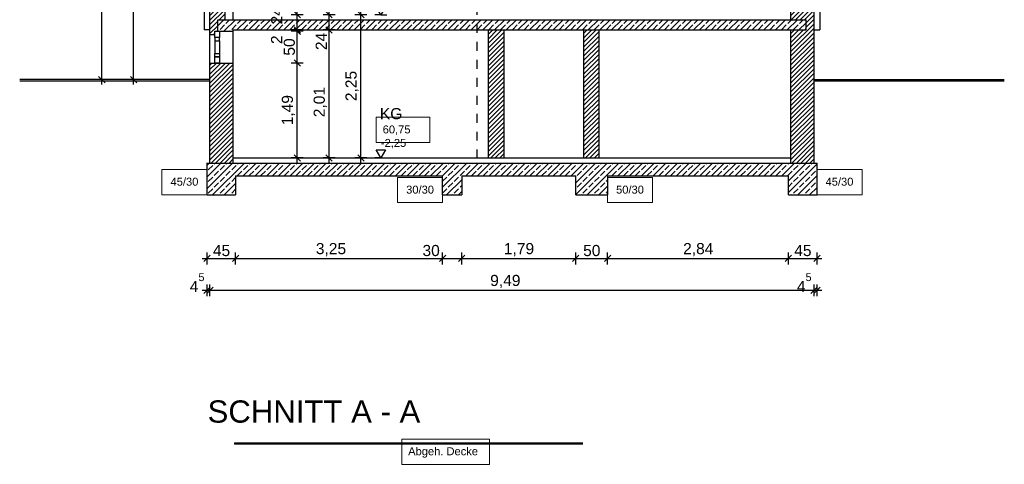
# Model space of a CAD drawing. Extents: x -24 to 471, y 36 to 85.
# Tile 48 of 87: x 349.62 to 365.08, y 35.5 to 42.49. Entities that reach past the tile are written whole.
import ezdxf

# ---------------------------------------------------------------- set-up
doc = ezdxf.new("R2010")
doc.units = 0
doc.header["$MEASUREMENT"] = 0
doc.linetypes.add('Strichlinie', pattern=[0.282222, 0.141111, -0.141111])
for name, color, linetype in [('A_1 Fundament', 7, 'Continuous'), ('A_DE_DECKE', 7, 'Continuous'), ('P_BM_AUSSEN', 7, 'Continuous'), ('P_ZE_TEXT', 7, 'Continuous'), ('R_NT_FENSTER', 7, 'Continuous'), ('R_NT_HIDDEN', 7, 'Continuous'), ('R_TR_BODEN', 7, 'Continuous'), ('R_TR_HIDDEN', 7, 'Continuous'), ('R_TR_INNENWAND', 7, 'Continuous'), ('Schraffuren', 7, 'Continuous')]:
    doc.layers.add(name, color=color, linetype=linetype)
doc.styles.add('ERSTELLTER_STIL_1', font='ARIAL.TTF')
doc.styles.add('ERSTELLTER_STIL_2', font='ARIAL.TTF')
doc.linetypes.add('Terrainlinie', pattern='A,0,[1,Bl.Nr. 2.0011.Shx,S=0.000793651,R=0,X=0,Y=-0.043301],-0.1,0', length=0.1)
doc.dimstyles.new('ERSTELLTER_STIL__3', dxfattribs={"dimtxt": 0.175, "dimasz": 0.095, "dimexe": 0.18, "dimexo": 0, "dimgap": 0.09, "dimtad": 1, "dimzin": 0, "dimdsep": 46, "dimtxsty": 'ERSTELLTER_STIL_2', "dimblk": 'ARROWHEAD_6', "dimblk1": 'ARROWHEAD_6', "dimblk2": 'ARROWHEAD_6', "dimcen": 0.09, "dimclrd": 7, "dimclre": 7, "dimclrt": 7, "dimadec": 0, "dimazin": 0, "dimtfac": 1, "dimtdec": 4, "dimtmove": 0, "dimatfit": 3, "dimfxl": 0, "dimtolj": 1, "dimtzin": 0, "dimarcsym": 0})
doc.dimstyles.new('ERSTELLTER_STIL__4', dxfattribs={"dimtxt": 0.175, "dimasz": 0.095, "dimexe": 0.18, "dimexo": 0, "dimgap": 0.09, "dimtad": 1, "dimtih": 1, "dimtoh": 1, "dimzin": 0, "dimdsep": 46, "dimtxsty": 'ERSTELLTER_STIL_2', "dimblk": 'ARROWHEAD_6', "dimblk1": 'ARROWHEAD_6', "dimblk2": 'ARROWHEAD_6', "dimcen": 0.09, "dimclrd": 7, "dimclre": 7, "dimclrt": 7, "dimadec": 0, "dimazin": 0, "dimtfac": 1, "dimtdec": 4, "dimtmove": 0, "dimatfit": 3, "dimfxl": 0, "dimtolj": 1, "dimtzin": 0, "dimarcsym": 0})
pattern_1 = [(45, (343.71282, 42.56851), (-0.0919239, 0.0919239), []), (45, (343.66686, 42.61447), (-0.0919239, 0.0919239), [0.0975, -0.0325])]
pattern_2 = [(45, (343.71282, 42.56851), (-0.03535534, 0.03535534), [])]

# ---------------------------------------------------------------- blocks, each defined once
blk = doc.blocks.new('Bemaßung_1_7', base_point=(355.294, 40.319))
at = {"layer": 'P_BM_AUSSEN', "linetype": 'Continuous'}
for p, q in [((355.294, 45.319), (355.201, 45.319)), ((355.294, 45.319), (355.222, 45.444)), ((355.222, 45.444), (355.367, 45.444)), ((355.367, 45.444), (355.294, 45.319)), ((355.294, 45.319), (355.388, 45.319)), ((355.294, 42.569), (355.222, 42.694)), ((355.222, 42.694), (355.367, 42.694)), ((355.367, 42.694), (355.294, 42.569)), ((355.294, 42.569), (355.201, 42.569)), ((355.294, 42.569), (355.388, 42.569)), ((355.294, 40.319), (355.222, 40.444)), ((355.222, 40.444), (355.367, 40.444)), ((355.367, 40.444), (355.294, 40.319)), ((355.294, 40.319), (355.201, 40.319)), ((355.294, 40.319), (355.388, 40.319))]:
    blk.add_line(p, q, dxfattribs=at)
at = {"layer": 'P_BM_AUSSEN', "char_height": 0.125, "attachment_point": 7, "style": 'ERSTELLTER_STIL_2'}
for s, insert in [('{+2,75}', (355.294, 45.469)), ('{±0,00}', (355.294, 42.719)), ('{-2,25}', (355.294, 40.469))]:
    blk.add_mtext(s, dxfattribs=dict(at, insert=insert))
blk = doc.blocks.new('*D295', base_point=(343.713, 42.569))
at = {"layer": 'P_BM_AUSSEN', "linetype": 'Continuous'}
for p, q in [((354.93, 42.619), (355.03, 42.519)), ((354.98, 40.319), (354.98, 42.569)), ((354.93, 40.369), (355.03, 40.269)), ((355.074, 40.319), (354.887, 40.319)), ((354.98, 40.244), (354.98, 40.319))]:
    blk.add_line(p, q, dxfattribs=at)
at = {"layer": 'P_BM_AUSSEN', "char_height": 0.175, "attachment_point": 7, "rotation": 90, "style": 'ERSTELLTER_STIL_2'}
for s, insert in [('{2,75}', (354.945, 43.711)), ('{2,25}', (354.945, 41.211))]:
    blk.add_mtext(s, dxfattribs=dict(at, insert=insert))
blk = doc.blocks.new('ARROWHEAD_6')
at = {"color": 0, "linetype": 'Continuous', "lineweight": 0}
for p, q in [((0, 0), (-1, 0)), ((-0.5, -0.5), (0.5, 0.5))]:
    blk.add_line(p, q, dxfattribs=at)
blk = doc.blocks.new('*D296', base_point=(343.713, 42.569))
at = {"layer": 'P_BM_AUSSEN', "linetype": 'Continuous'}
for p, q in [((355.074, 45.319), (354.887, 45.319)), ((355.03, 45.269), (354.93, 45.369)), ((354.98, 45.319), (354.98, 45.394)), ((354.98, 42.569), (354.98, 45.319)), ((355.074, 42.569), (354.887, 42.569)), ((354.93, 42.619), (355.03, 42.519)), ((354.98, 40.319), (354.98, 42.569))]:
    blk.add_line(p, q, dxfattribs=at)
at = {"layer": 'P_BM_AUSSEN', "char_height": 0.175, "attachment_point": 7, "rotation": 90, "style": 'ERSTELLTER_STIL_2'}
for s, insert in [('{2,75}', (354.945, 43.711)), ('{2,25}', (354.945, 41.211))]:
    blk.add_mtext(s, dxfattribs=dict(at, insert=insert))
blk = doc.blocks.new('*D297', base_point=(343.713, 42.569))
at = {"layer": 'P_BM_AUSSEN', "linetype": 'Continuous'}
for p, q in [((354.43, 42.379), (354.53, 42.279)), ((354.574, 42.329), (354.387, 42.329)), ((354.48, 40.319), (354.48, 42.329)), ((354.43, 40.369), (354.53, 40.269)), ((354.574, 40.319), (354.387, 40.319)), ((354.48, 40.244), (354.48, 40.319))]:
    blk.add_line(p, q, dxfattribs=at)
at = {"layer": 'P_BM_AUSSEN', "char_height": 0.175, "attachment_point": 7, "rotation": 90, "style": 'ERSTELLTER_STIL_2'}
for s, insert in [('{24}', (354.445, 47.513)), ('{2,51}', (354.445, 46.208)), ('{24}', (354.445, 44.763)), ('{2,51}', (354.445, 43.458)), ('{24}', (354.445, 42.013)), ('{2,01}', (354.445, 40.958))]:
    blk.add_mtext(s, dxfattribs=dict(at, insert=insert))
blk = doc.blocks.new('*D298', base_point=(343.713, 42.569))
at = {"layer": 'P_BM_AUSSEN', "linetype": 'Continuous'}
for p, q in [((354.43, 42.619), (354.53, 42.519)), ((354.48, 42.329), (354.48, 42.569)), ((354.43, 42.379), (354.53, 42.279))]:
    blk.add_line(p, q, dxfattribs=at)
at = {"layer": 'P_BM_AUSSEN', "char_height": 0.175, "attachment_point": 7, "rotation": 90, "style": 'ERSTELLTER_STIL_2'}
for s, insert in [('{24}', (354.445, 47.513)), ('{2,51}', (354.445, 46.208)), ('{24}', (354.445, 44.763)), ('{2,51}', (354.445, 43.458)), ('{24}', (354.445, 42.013)), ('{2,01}', (354.445, 40.958))]:
    blk.add_mtext(s, dxfattribs=dict(at, insert=insert))
blk = doc.blocks.new('*D299', base_point=(343.713, 42.569))
at = {"layer": 'P_BM_AUSSEN', "linetype": 'Continuous'}
for p, q in [((354.574, 45.079), (354.387, 45.079)), ((354.43, 45.129), (354.53, 45.029)), ((354.48, 42.569), (354.48, 45.079)), ((354.574, 42.569), (354.387, 42.569)), ((354.43, 42.619), (354.53, 42.519)), ((354.48, 42.329), (354.48, 42.569))]:
    blk.add_line(p, q, dxfattribs=at)
at = {"layer": 'P_BM_AUSSEN', "char_height": 0.175, "attachment_point": 7, "rotation": 90, "style": 'ERSTELLTER_STIL_2'}
for s, insert in [('{24}', (354.445, 47.513)), ('{2,51}', (354.445, 46.208)), ('{24}', (354.445, 44.763)), ('{2,51}', (354.445, 43.458)), ('{24}', (354.445, 42.013)), ('{2,01}', (354.445, 40.958))]:
    blk.add_mtext(s, dxfattribs=dict(at, insert=insert))
blk = doc.blocks.new('*D300', base_point=(343.713, 42.569))
at = {"layer": 'P_BM_AUSSEN', "linetype": 'Continuous'}
for p, q in [((354.574, 45.319), (354.387, 45.319)), ((354.43, 45.369), (354.53, 45.269)), ((354.48, 45.079), (354.48, 45.319)), ((354.574, 45.079), (354.387, 45.079)), ((354.43, 45.129), (354.53, 45.029))]:
    blk.add_line(p, q, dxfattribs=at)
at = {"layer": 'P_BM_AUSSEN', "char_height": 0.175, "attachment_point": 7, "rotation": 90, "style": 'ERSTELLTER_STIL_2'}
for s, insert in [('{24}', (354.445, 47.513)), ('{2,51}', (354.445, 46.208)), ('{24}', (354.445, 44.763)), ('{2,51}', (354.445, 43.458)), ('{24}', (354.445, 42.013)), ('{2,01}', (354.445, 40.958))]:
    blk.add_mtext(s, dxfattribs=dict(at, insert=insert))
blk = doc.blocks.new('*D301', base_point=(343.713, 42.569))
at = {"layer": 'P_BM_AUSSEN', "linetype": 'Continuous'}
for p, q in [((354.574, 47.829), (354.387, 47.829)), ((354.43, 47.879), (354.53, 47.779)), ((354.48, 45.319), (354.48, 47.829)), ((354.574, 45.319), (354.387, 45.319)), ((354.43, 45.369), (354.53, 45.269))]:
    blk.add_line(p, q, dxfattribs=at)
at = {"layer": 'P_BM_AUSSEN', "char_height": 0.175, "attachment_point": 7, "rotation": 90, "style": 'ERSTELLTER_STIL_2'}
for s, insert in [('{24}', (354.445, 47.513)), ('{2,51}', (354.445, 46.208)), ('{24}', (354.445, 44.763)), ('{2,51}', (354.445, 43.458)), ('{24}', (354.445, 42.013)), ('{2,01}', (354.445, 40.958))]:
    blk.add_mtext(s, dxfattribs=dict(at, insert=insert))
blk = doc.blocks.new('*D302', base_point=(343.713, 42.569))
at = {"layer": 'P_BM_AUSSEN', "linetype": 'Continuous'}
for p, q in [((354.53, 48.019), (354.43, 48.119)), ((354.48, 48.069), (354.48, 48.144)), ((354.574, 48.069), (354.387, 48.069)), ((354.48, 47.829), (354.48, 48.069)), ((354.574, 47.829), (354.387, 47.829)), ((354.43, 47.879), (354.53, 47.779))]:
    blk.add_line(p, q, dxfattribs=at)
at = {"layer": 'P_BM_AUSSEN', "char_height": 0.175, "attachment_point": 7, "rotation": 90, "style": 'ERSTELLTER_STIL_2'}
for s, insert in [('{24}', (354.445, 47.513)), ('{2,51}', (354.445, 46.208)), ('{24}', (354.445, 44.763)), ('{2,51}', (354.445, 43.458)), ('{24}', (354.445, 42.013)), ('{2,01}', (354.445, 40.958))]:
    blk.add_mtext(s, dxfattribs=dict(at, insert=insert))
blk = doc.blocks.new('*D303', base_point=(343.713, 42.569))
at = {"layer": 'P_BM_AUSSEN', "linetype": 'Continuous'}
for p, q in [((352.563, 38.645), (352.563, 38.832)), ((353.013, 38.645), (353.013, 38.832)), ((352.488, 38.739), (352.563, 38.739)), ((352.613, 38.789), (352.513, 38.689)), ((352.563, 38.739), (353.013, 38.739)), ((353.063, 38.789), (352.963, 38.689))]:
    blk.add_line(p, q, dxfattribs=at)
at = {"layer": 'P_BM_AUSSEN', "char_height": 0.175, "attachment_point": 7, "style": 'ERSTELLTER_STIL_2'}
for s, insert in [('{45}', (352.655, 38.774)), ('{3,25}', (354.272, 38.774)), ('{30}', (355.947, 38.774)), ('{1,79}', (357.225, 38.774)), ('{50}', (358.47, 38.774)), ('{2,84}', (360.04, 38.774)), ('{45}', (361.785, 38.774))]:
    blk.add_mtext(s, dxfattribs=dict(at, insert=insert))
blk = doc.blocks.new('*D304', base_point=(343.713, 42.569))
at = {"layer": 'P_BM_AUSSEN', "linetype": 'Continuous'}
for p, q in [((353.013, 38.645), (353.013, 38.832)), ((356.263, 38.645), (356.263, 38.832)), ((353.063, 38.789), (352.963, 38.689)), ((353.013, 38.739), (356.263, 38.739)), ((356.313, 38.789), (356.213, 38.689))]:
    blk.add_line(p, q, dxfattribs=at)
at = {"layer": 'P_BM_AUSSEN', "char_height": 0.175, "attachment_point": 7, "style": 'ERSTELLTER_STIL_2'}
for s, insert in [('{45}', (352.655, 38.774)), ('{3,25}', (354.272, 38.774)), ('{30}', (355.947, 38.774)), ('{1,79}', (357.225, 38.774)), ('{50}', (358.47, 38.774)), ('{2,84}', (360.04, 38.774)), ('{45}', (361.785, 38.774))]:
    blk.add_mtext(s, dxfattribs=dict(at, insert=insert))
blk = doc.blocks.new('*D305', base_point=(343.713, 42.569))
at = {"layer": 'P_BM_AUSSEN', "linetype": 'Continuous'}
for p, q in [((356.263, 38.645), (356.263, 38.832)), ((356.563, 38.645), (356.563, 38.832)), ((356.313, 38.789), (356.213, 38.689)), ((356.263, 38.739), (356.563, 38.739)), ((356.613, 38.789), (356.513, 38.689))]:
    blk.add_line(p, q, dxfattribs=at)
at = {"layer": 'P_BM_AUSSEN', "char_height": 0.175, "attachment_point": 7, "style": 'ERSTELLTER_STIL_2'}
for s, insert in [('{45}', (352.655, 38.774)), ('{3,25}', (354.272, 38.774)), ('{30}', (355.947, 38.774)), ('{1,79}', (357.225, 38.774)), ('{50}', (358.47, 38.774)), ('{2,84}', (360.04, 38.774)), ('{45}', (361.785, 38.774))]:
    blk.add_mtext(s, dxfattribs=dict(at, insert=insert))
blk = doc.blocks.new('*D306', base_point=(343.713, 42.569))
at = {"layer": 'P_BM_AUSSEN', "linetype": 'Continuous'}
for p, q in [((356.563, 38.645), (356.563, 38.832)), ((358.353, 38.645), (358.353, 38.832)), ((356.613, 38.789), (356.513, 38.689)), ((356.563, 38.739), (358.353, 38.739)), ((358.403, 38.789), (358.303, 38.689))]:
    blk.add_line(p, q, dxfattribs=at)
at = {"layer": 'P_BM_AUSSEN', "char_height": 0.175, "attachment_point": 7, "style": 'ERSTELLTER_STIL_2'}
for s, insert in [('{45}', (352.655, 38.774)), ('{3,25}', (354.272, 38.774)), ('{30}', (355.947, 38.774)), ('{1,79}', (357.225, 38.774)), ('{50}', (358.47, 38.774)), ('{2,84}', (360.04, 38.774)), ('{45}', (361.785, 38.774))]:
    blk.add_mtext(s, dxfattribs=dict(at, insert=insert))
blk = doc.blocks.new('*D307', base_point=(343.713, 42.569))
at = {"layer": 'P_BM_AUSSEN', "linetype": 'Continuous'}
for p, q in [((358.353, 38.645), (358.353, 38.832)), ((358.853, 38.645), (358.853, 38.832)), ((358.403, 38.789), (358.303, 38.689)), ((358.353, 38.739), (358.853, 38.739)), ((358.903, 38.789), (358.803, 38.689))]:
    blk.add_line(p, q, dxfattribs=at)
at = {"layer": 'P_BM_AUSSEN', "char_height": 0.175, "attachment_point": 7, "style": 'ERSTELLTER_STIL_2'}
for s, insert in [('{45}', (352.655, 38.774)), ('{3,25}', (354.272, 38.774)), ('{30}', (355.947, 38.774)), ('{1,79}', (357.225, 38.774)), ('{50}', (358.47, 38.774)), ('{2,84}', (360.04, 38.774)), ('{45}', (361.785, 38.774))]:
    blk.add_mtext(s, dxfattribs=dict(at, insert=insert))
blk = doc.blocks.new('*D308', base_point=(343.713, 42.569))
at = {"layer": 'P_BM_AUSSEN', "linetype": 'Continuous'}
for p, q in [((358.853, 38.645), (358.853, 38.832)), ((361.693, 38.645), (361.693, 38.832)), ((358.903, 38.789), (358.803, 38.689)), ((358.853, 38.739), (361.693, 38.739)), ((361.743, 38.789), (361.643, 38.689))]:
    blk.add_line(p, q, dxfattribs=at)
at = {"layer": 'P_BM_AUSSEN', "char_height": 0.175, "attachment_point": 7, "style": 'ERSTELLTER_STIL_2'}
for s, insert in [('{45}', (352.655, 38.774)), ('{3,25}', (354.272, 38.774)), ('{30}', (355.947, 38.774)), ('{1,79}', (357.225, 38.774)), ('{50}', (358.47, 38.774)), ('{2,84}', (360.04, 38.774)), ('{45}', (361.785, 38.774))]:
    blk.add_mtext(s, dxfattribs=dict(at, insert=insert))
blk = doc.blocks.new('*D309', base_point=(343.713, 42.569))
at = {"layer": 'P_BM_AUSSEN', "linetype": 'Continuous'}
for p, q in [((361.693, 38.645), (361.693, 38.832)), ((362.143, 38.645), (362.143, 38.832)), ((361.743, 38.789), (361.643, 38.689)), ((361.693, 38.739), (362.143, 38.739)), ((362.093, 38.689), (362.193, 38.789)), ((362.143, 38.739), (362.218, 38.739))]:
    blk.add_line(p, q, dxfattribs=at)
at = {"layer": 'P_BM_AUSSEN', "char_height": 0.175, "attachment_point": 7, "style": 'ERSTELLTER_STIL_2'}
for s, insert in [('{45}', (352.655, 38.774)), ('{3,25}', (354.272, 38.774)), ('{30}', (355.947, 38.774)), ('{1,79}', (357.225, 38.774)), ('{50}', (358.47, 38.774)), ('{2,84}', (360.04, 38.774)), ('{45}', (361.785, 38.774))]:
    blk.add_mtext(s, dxfattribs=dict(at, insert=insert))
blk = doc.blocks.new('*D310', base_point=(343.713, 42.569))
at = {"layer": 'P_BM_AUSSEN', "linetype": 'Continuous'}
for p, q in [((352.488, 38.239), (352.563, 38.239)), ((352.513, 38.189), (352.613, 38.289)), ((352.658, 38.289), (352.558, 38.189)), ((352.563, 38.145), (352.563, 38.332)), ((352.563, 38.239), (352.608, 38.239)), ((352.608, 38.145), (352.608, 38.332))]:
    blk.add_line(p, q, dxfattribs=at)
at = {"layer": 'P_BM_AUSSEN', "char_height": 0.175, "attachment_point": 7, "style": 'ERSTELLTER_STIL_2'}
for s, insert in [('{4\\A1{\\H0.7x;\\S5^  ;}}', (352.292, 38.212)), ('{9,49}', (357.01, 38.274)), ('{4\\A1{\\H0.7x;\\S5^  ;}}', (361.827, 38.212))]:
    blk.add_mtext(s, dxfattribs=dict(at, insert=insert))
blk = doc.blocks.new('*D311', base_point=(343.713, 42.569))
at = {"layer": 'P_BM_AUSSEN', "linetype": 'Continuous'}
for p, q in [((352.513, 38.189), (352.613, 38.289)), ((352.658, 38.289), (352.558, 38.189)), ((352.608, 38.145), (352.608, 38.332)), ((352.608, 38.239), (362.098, 38.239)), ((362.048, 38.189), (362.148, 38.289)), ((362.193, 38.289), (362.093, 38.189)), ((362.098, 38.145), (362.098, 38.332))]:
    blk.add_line(p, q, dxfattribs=at)
at = {"layer": 'P_BM_AUSSEN', "char_height": 0.175, "attachment_point": 7, "style": 'ERSTELLTER_STIL_2'}
for s, insert in [('{4\\A1{\\H0.7x;\\S5^  ;}}', (352.292, 38.212)), ('{9,49}', (357.01, 38.274)), ('{4\\A1{\\H0.7x;\\S5^  ;}}', (361.827, 38.212))]:
    blk.add_mtext(s, dxfattribs=dict(at, insert=insert))
blk = doc.blocks.new('*D312', base_point=(343.713, 42.569))
at = {"layer": 'P_BM_AUSSEN', "linetype": 'Continuous'}
for p, q in [((362.048, 38.189), (362.148, 38.289)), ((362.193, 38.289), (362.093, 38.189)), ((362.098, 38.145), (362.098, 38.332)), ((362.098, 38.239), (362.143, 38.239)), ((362.143, 38.145), (362.143, 38.332)), ((362.143, 38.239), (362.218, 38.239))]:
    blk.add_line(p, q, dxfattribs=at)
at = {"layer": 'P_BM_AUSSEN', "char_height": 0.175, "attachment_point": 7, "style": 'ERSTELLTER_STIL_2'}
for s, insert in [('{4\\A1{\\H0.7x;\\S5^  ;}}', (352.292, 38.212)), ('{9,49}', (357.01, 38.274)), ('{4\\A1{\\H0.7x;\\S5^  ;}}', (361.827, 38.212))]:
    blk.add_mtext(s, dxfattribs=dict(at, insert=insert))
blk = doc.blocks.new('*D313', base_point=(343.713, 42.569))
at = {"layer": 'P_BM_AUSSEN', "linetype": 'Continuous'}
for p, q in [((353.98, 41.809), (353.98, 42.309)), ((354.074, 41.809), (353.887, 41.809)), ((353.93, 41.859), (354.03, 41.759)), ((353.98, 40.319), (353.98, 41.809)), ((353.93, 40.369), (354.03, 40.269)), ((354.074, 40.319), (353.887, 40.319)), ((353.98, 40.244), (353.98, 40.319))]:
    blk.add_line(p, q, dxfattribs=at)
at = {"layer": 'P_BM_AUSSEN', "char_height": 0.175, "attachment_point": 7, "rotation": 90, "style": 'ERSTELLTER_STIL_2'}
for s, insert in [('{24}', (353.945, 48.119)), ('{24}', (353.945, 47.273)), ('{1,51}', (353.945, 46.468)), ('{76}', (353.945, 45.566)), ('{24}', (353.744, 45.066)), ('{24}', (353.945, 44.523)), ('{1,51}', (353.945, 43.718)), ('{76}', (353.945, 42.816)), ('{24}', (353.744, 42.416)), ('{2}', (353.744, 42.108)), ('{50}', (353.945, 41.926)), ('{1,49}', (353.945, 40.831))]:
    blk.add_mtext(s, dxfattribs=dict(at, insert=insert))
blk = doc.blocks.new('*D314', base_point=(343.713, 42.569))
at = {"layer": 'P_BM_AUSSEN', "linetype": 'Continuous'}
for p, q in [((353.93, 42.379), (354.03, 42.279)), ((354.074, 42.309), (353.887, 42.309)), ((354.03, 42.259), (353.93, 42.359)), ((353.98, 42.309), (353.98, 42.329)), ((353.98, 41.809), (353.98, 42.309)), ((353.93, 41.859), (354.03, 41.759))]:
    blk.add_line(p, q, dxfattribs=at)
at = {"layer": 'P_BM_AUSSEN', "char_height": 0.175, "attachment_point": 7, "rotation": 90, "style": 'ERSTELLTER_STIL_2'}
for s, insert in [('{24}', (353.945, 48.119)), ('{24}', (353.945, 47.273)), ('{1,51}', (353.945, 46.468)), ('{76}', (353.945, 45.566)), ('{24}', (353.744, 45.066)), ('{24}', (353.945, 44.523)), ('{1,51}', (353.945, 43.718)), ('{76}', (353.945, 42.816)), ('{24}', (353.744, 42.416)), ('{2}', (353.744, 42.108)), ('{50}', (353.945, 41.926)), ('{1,49}', (353.945, 40.831))]:
    blk.add_mtext(s, dxfattribs=dict(at, insert=insert))
blk = doc.blocks.new('*D315', base_point=(343.713, 42.569))
at = {"layer": 'P_BM_AUSSEN', "linetype": 'Continuous'}
for p, q in [((353.93, 42.379), (354.03, 42.279)), ((354.03, 42.259), (353.93, 42.359)), ((353.98, 42.309), (353.98, 42.329))]:
    blk.add_line(p, q, dxfattribs=at)
at = {"layer": 'P_BM_AUSSEN', "char_height": 0.175, "attachment_point": 7, "rotation": 90, "style": 'ERSTELLTER_STIL_2'}
for s, insert in [('{24}', (353.945, 48.119)), ('{24}', (353.945, 47.273)), ('{1,51}', (353.945, 46.468)), ('{76}', (353.945, 45.566)), ('{24}', (353.744, 45.066)), ('{24}', (353.945, 44.523)), ('{1,51}', (353.945, 43.718)), ('{76}', (353.945, 42.816)), ('{24}', (353.744, 42.416)), ('{2}', (353.744, 42.108)), ('{50}', (353.945, 41.926)), ('{1,49}', (353.945, 40.831))]:
    blk.add_mtext(s, dxfattribs=dict(at, insert=insert))
blk = doc.blocks.new('*D316', base_point=(343.713, 42.569))
at = {"layer": 'P_BM_AUSSEN', "linetype": 'Continuous'}
for p, q in [((353.93, 42.619), (354.03, 42.519)), ((353.98, 42.329), (353.98, 42.569)), ((353.93, 42.379), (354.03, 42.279)), ((354.074, 42.329), (353.887, 42.329)), ((354.03, 42.259), (353.93, 42.359)), ((353.98, 42.309), (353.98, 42.329))]:
    blk.add_line(p, q, dxfattribs=at)
at = {"layer": 'P_BM_AUSSEN', "char_height": 0.175, "attachment_point": 7, "rotation": 90, "style": 'ERSTELLTER_STIL_2'}
for s, insert in [('{24}', (353.945, 48.119)), ('{24}', (353.945, 47.273)), ('{1,51}', (353.945, 46.468)), ('{76}', (353.945, 45.566)), ('{24}', (353.744, 45.066)), ('{24}', (353.945, 44.523)), ('{1,51}', (353.945, 43.718)), ('{76}', (353.945, 42.816)), ('{24}', (353.744, 42.416)), ('{2}', (353.744, 42.108)), ('{50}', (353.945, 41.926)), ('{1,49}', (353.945, 40.831))]:
    blk.add_mtext(s, dxfattribs=dict(at, insert=insert))
blk = doc.blocks.new('*D317', base_point=(343.713, 42.569))
at = {"layer": 'P_BM_AUSSEN', "linetype": 'Continuous'}
for p, q in [((353.93, 43.379), (354.03, 43.279)), ((353.98, 42.569), (353.98, 43.329)), ((354.074, 42.569), (353.887, 42.569)), ((353.93, 42.619), (354.03, 42.519)), ((353.98, 42.329), (353.98, 42.569))]:
    blk.add_line(p, q, dxfattribs=at)
at = {"layer": 'P_BM_AUSSEN', "char_height": 0.175, "attachment_point": 7, "rotation": 90, "style": 'ERSTELLTER_STIL_2'}
for s, insert in [('{24}', (353.945, 48.119)), ('{24}', (353.945, 47.273)), ('{1,51}', (353.945, 46.468)), ('{76}', (353.945, 45.566)), ('{24}', (353.744, 45.066)), ('{24}', (353.945, 44.523)), ('{1,51}', (353.945, 43.718)), ('{76}', (353.945, 42.816)), ('{24}', (353.744, 42.416)), ('{2}', (353.744, 42.108)), ('{50}', (353.945, 41.926)), ('{1,49}', (353.945, 40.831))]:
    blk.add_mtext(s, dxfattribs=dict(at, insert=insert))
blk = doc.blocks.new('*D318', base_point=(343.713, 42.569))
at = {"layer": 'P_BM_AUSSEN', "linetype": 'Continuous'}
for p, q in [((353.93, 44.889), (354.03, 44.789)), ((354.074, 44.839), (353.887, 44.839)), ((353.98, 43.329), (353.98, 44.839)), ((354.074, 43.329), (353.887, 43.329)), ((353.93, 43.379), (354.03, 43.279)), ((353.98, 42.569), (353.98, 43.329))]:
    blk.add_line(p, q, dxfattribs=at)
at = {"layer": 'P_BM_AUSSEN', "char_height": 0.175, "attachment_point": 7, "rotation": 90, "style": 'ERSTELLTER_STIL_2'}
for s, insert in [('{24}', (353.945, 48.119)), ('{24}', (353.945, 47.273)), ('{1,51}', (353.945, 46.468)), ('{76}', (353.945, 45.566)), ('{24}', (353.744, 45.066)), ('{24}', (353.945, 44.523)), ('{1,51}', (353.945, 43.718)), ('{76}', (353.945, 42.816)), ('{24}', (353.744, 42.416)), ('{2}', (353.744, 42.108)), ('{50}', (353.945, 41.926)), ('{1,49}', (353.945, 40.831))]:
    blk.add_mtext(s, dxfattribs=dict(at, insert=insert))
blk = doc.blocks.new('*D319', base_point=(343.713, 42.569))
at = {"layer": 'P_BM_AUSSEN', "linetype": 'Continuous'}
for p, q in [((354.074, 45.079), (353.887, 45.079)), ((353.93, 45.129), (354.03, 45.029)), ((353.98, 44.839), (353.98, 45.079)), ((353.93, 44.889), (354.03, 44.789)), ((354.074, 44.839), (353.887, 44.839))]:
    blk.add_line(p, q, dxfattribs=at)
at = {"layer": 'P_BM_AUSSEN', "char_height": 0.175, "attachment_point": 7, "rotation": 90, "style": 'ERSTELLTER_STIL_2'}
for s, insert in [('{24}', (353.945, 48.119)), ('{24}', (353.945, 47.273)), ('{1,51}', (353.945, 46.468)), ('{76}', (353.945, 45.566)), ('{24}', (353.744, 45.066)), ('{24}', (353.945, 44.523)), ('{1,51}', (353.945, 43.718)), ('{76}', (353.945, 42.816)), ('{24}', (353.744, 42.416)), ('{2}', (353.744, 42.108)), ('{50}', (353.945, 41.926)), ('{1,49}', (353.945, 40.831))]:
    blk.add_mtext(s, dxfattribs=dict(at, insert=insert))
blk = doc.blocks.new('*D320', base_point=(343.713, 42.569))
at = {"layer": 'P_BM_AUSSEN', "linetype": 'Continuous'}
for p, q in [((354.074, 45.319), (353.887, 45.319)), ((353.93, 45.369), (354.03, 45.269)), ((353.98, 45.079), (353.98, 45.319)), ((354.074, 45.079), (353.887, 45.079)), ((353.93, 45.129), (354.03, 45.029))]:
    blk.add_line(p, q, dxfattribs=at)
at = {"layer": 'P_BM_AUSSEN', "char_height": 0.175, "attachment_point": 7, "rotation": 90, "style": 'ERSTELLTER_STIL_2'}
for s, insert in [('{24}', (353.945, 48.119)), ('{24}', (353.945, 47.273)), ('{1,51}', (353.945, 46.468)), ('{76}', (353.945, 45.566)), ('{24}', (353.744, 45.066)), ('{24}', (353.945, 44.523)), ('{1,51}', (353.945, 43.718)), ('{76}', (353.945, 42.816)), ('{24}', (353.744, 42.416)), ('{2}', (353.744, 42.108)), ('{50}', (353.945, 41.926)), ('{1,49}', (353.945, 40.831))]:
    blk.add_mtext(s, dxfattribs=dict(at, insert=insert))
blk = doc.blocks.new('*D321', base_point=(343.713, 42.569))
at = {"layer": 'P_BM_AUSSEN', "linetype": 'Continuous'}
for p, q in [((353.93, 46.129), (354.03, 46.029)), ((354.074, 46.079), (353.887, 46.079)), ((353.98, 45.319), (353.98, 46.079)), ((354.074, 45.319), (353.887, 45.319)), ((353.93, 45.369), (354.03, 45.269))]:
    blk.add_line(p, q, dxfattribs=at)
at = {"layer": 'P_BM_AUSSEN', "char_height": 0.175, "attachment_point": 7, "rotation": 90, "style": 'ERSTELLTER_STIL_2'}
for s, insert in [('{24}', (353.945, 48.119)), ('{24}', (353.945, 47.273)), ('{1,51}', (353.945, 46.468)), ('{76}', (353.945, 45.566)), ('{24}', (353.744, 45.066)), ('{24}', (353.945, 44.523)), ('{1,51}', (353.945, 43.718)), ('{76}', (353.945, 42.816)), ('{24}', (353.744, 42.416)), ('{2}', (353.744, 42.108)), ('{50}', (353.945, 41.926)), ('{1,49}', (353.945, 40.831))]:
    blk.add_mtext(s, dxfattribs=dict(at, insert=insert))
blk = doc.blocks.new('*D322', base_point=(343.713, 42.569))
at = {"layer": 'P_BM_AUSSEN', "linetype": 'Continuous'}
for p, q in [((353.93, 47.639), (354.03, 47.539)), ((354.074, 47.589), (353.887, 47.589)), ((353.98, 46.079), (353.98, 47.589)), ((353.93, 46.129), (354.03, 46.029)), ((354.074, 46.079), (353.887, 46.079))]:
    blk.add_line(p, q, dxfattribs=at)
at = {"layer": 'P_BM_AUSSEN', "char_height": 0.175, "attachment_point": 7, "rotation": 90, "style": 'ERSTELLTER_STIL_2'}
for s, insert in [('{24}', (353.945, 48.119)), ('{24}', (353.945, 47.273)), ('{1,51}', (353.945, 46.468)), ('{76}', (353.945, 45.566)), ('{24}', (353.744, 45.066)), ('{24}', (353.945, 44.523)), ('{1,51}', (353.945, 43.718)), ('{76}', (353.945, 42.816)), ('{24}', (353.744, 42.416)), ('{2}', (353.744, 42.108)), ('{50}', (353.945, 41.926)), ('{1,49}', (353.945, 40.831))]:
    blk.add_mtext(s, dxfattribs=dict(at, insert=insert))
blk = doc.blocks.new('*D323', base_point=(343.713, 42.569))
at = {"layer": 'P_BM_AUSSEN', "linetype": 'Continuous'}
for p, q in [((354.074, 47.829), (353.887, 47.829)), ((353.93, 47.879), (354.03, 47.779)), ((353.98, 47.589), (353.98, 47.829)), ((353.93, 47.639), (354.03, 47.539)), ((354.074, 47.589), (353.887, 47.589))]:
    blk.add_line(p, q, dxfattribs=at)
at = {"layer": 'P_BM_AUSSEN', "char_height": 0.175, "attachment_point": 7, "rotation": 90, "style": 'ERSTELLTER_STIL_2'}
for s, insert in [('{24}', (353.945, 48.119)), ('{24}', (353.945, 47.273)), ('{1,51}', (353.945, 46.468)), ('{76}', (353.945, 45.566)), ('{24}', (353.744, 45.066)), ('{24}', (353.945, 44.523)), ('{1,51}', (353.945, 43.718)), ('{76}', (353.945, 42.816)), ('{24}', (353.744, 42.416)), ('{2}', (353.744, 42.108)), ('{50}', (353.945, 41.926)), ('{1,49}', (353.945, 40.831))]:
    blk.add_mtext(s, dxfattribs=dict(at, insert=insert))
blk = doc.blocks.new('*D324', base_point=(343.713, 42.569))
at = {"layer": 'P_BM_AUSSEN', "linetype": 'Continuous'}
for p, q in [((354.03, 48.019), (353.93, 48.119)), ((353.98, 48.069), (353.98, 48.144)), ((354.074, 48.069), (353.887, 48.069)), ((353.98, 47.829), (353.98, 48.069)), ((354.074, 47.829), (353.887, 47.829)), ((353.93, 47.879), (354.03, 47.779))]:
    blk.add_line(p, q, dxfattribs=at)
at = {"layer": 'P_BM_AUSSEN', "char_height": 0.175, "attachment_point": 7, "rotation": 90, "style": 'ERSTELLTER_STIL_2'}
for s, insert in [('{24}', (353.945, 48.119)), ('{24}', (353.945, 47.273)), ('{1,51}', (353.945, 46.468)), ('{76}', (353.945, 45.566)), ('{24}', (353.744, 45.066)), ('{24}', (353.945, 44.523)), ('{1,51}', (353.945, 43.718)), ('{76}', (353.945, 42.816)), ('{24}', (353.744, 42.416)), ('{2}', (353.744, 42.108)), ('{50}', (353.945, 41.926)), ('{1,49}', (353.945, 40.831))]:
    blk.add_mtext(s, dxfattribs=dict(at, insert=insert))
blk = doc.blocks.new('*D333', base_point=(343.713, 42.569))
at = {"layer": 'P_BM_AUSSEN', "linetype": 'Continuous'}
for p, q in [((351.505, 48.29), (351.317, 48.29)), ((351.361, 48.34), (351.461, 48.24)), ((351.411, 41.549), (351.411, 48.29)), ((351.361, 41.599), (351.461, 41.499)), ((351.505, 41.549), (351.317, 41.549)), ((351.411, 41.474), (351.411, 41.549))]:
    blk.add_line(p, q, dxfattribs=at)
at = {"layer": 'P_BM_AUSSEN', "char_height": 0.175, "attachment_point": 7, "rotation": 90, "style": 'ERSTELLTER_STIL_2'}
for s, insert in [('{2,82}', (351.376, 49.467)), ('{6,74}', (351.376, 44.687))]:
    blk.add_mtext(s, dxfattribs=dict(at, insert=insert))
blk = doc.blocks.new('*D334', base_point=(343.713, 42.569))
at = {"layer": 'P_BM_AUSSEN', "linetype": 'Continuous'}
for p, q in [((351.411, 51.109), (351.411, 51.184)), ((351.505, 51.109), (351.317, 51.109)), ((351.461, 51.059), (351.361, 51.159)), ((351.411, 48.29), (351.411, 51.109)), ((351.505, 48.29), (351.317, 48.29)), ((351.361, 48.34), (351.461, 48.24))]:
    blk.add_line(p, q, dxfattribs=at)
at = {"layer": 'P_BM_AUSSEN', "char_height": 0.175, "attachment_point": 7, "rotation": 90, "style": 'ERSTELLTER_STIL_2'}
for s, insert in [('{2,82}', (351.376, 49.467)), ('{6,74}', (351.376, 44.687))]:
    blk.add_mtext(s, dxfattribs=dict(at, insert=insert))
blk = doc.blocks.new('*D335', base_point=(343.713, 42.569))
at = {"layer": 'P_BM_AUSSEN', "linetype": 'Continuous'}
for p, q in [((350.911, 51.109), (350.911, 51.184)), ((351.005, 51.109), (350.817, 51.109)), ((350.961, 51.059), (350.861, 51.159)), ((350.911, 41.549), (350.911, 51.109)), ((350.861, 41.599), (350.961, 41.499)), ((351.005, 41.549), (350.817, 41.549)), ((350.911, 41.474), (350.911, 41.549))]:
    blk.add_line(p, q, dxfattribs=at)
at = {"layer": 'P_BM_AUSSEN', "insert": (350.876, 46.096), "char_height": 0.175, "attachment_point": 7, "rotation": 90, "style": 'ERSTELLTER_STIL_2'}
blk.add_mtext('{9,56}', dxfattribs=at)

msp = doc.modelspace()

# ---------------------------------------------------------------- hatches: boundary and pattern name
at = {"layer": 'Schraffuren', "linetype": 'Continuous'}
h = msp.add_hatch(dxfattribs=at)
h.set_pattern_fill('MW_HLZ_0007', color=256, style=0, pattern_type=2)
h.set_pattern_definition(pattern_2)
h.paths.add_polyline_path([(362.098, 43.869), (361.733, 43.869), (361.733, 42.489), (361.973, 42.489), (361.973, 42.329), (361.733, 42.329), (361.733, 40.239), (362.098, 40.239)], flags=0)
h = msp.add_hatch(dxfattribs=at)
h.set_pattern_fill('MW_HLZ_0007', color=256, style=0, pattern_type=2)
h.set_pattern_definition(pattern_2)
h.paths.add_polyline_path([(352.848, 43.329), (352.608, 43.329), (352.608, 42.259), (352.688, 42.259), (352.688, 42.309), (352.733, 42.309), (352.733, 42.489), (352.848, 42.489)], flags=0)
h = msp.add_hatch(dxfattribs=at)
h.set_pattern_fill('Beton__Stahlbeton_0007', color=256, style=0, pattern_type=2)
h.set_pattern_definition(pattern_1)
h.paths.add_polyline_path([(361.973, 42.329), (361.973, 42.489), (352.733, 42.489), (352.733, 42.309), (352.758, 42.309), (352.973, 42.309), (352.973, 42.329)], flags=0)
h = msp.add_hatch(dxfattribs=at)
h.set_pattern_fill('MW_HLZ_0007', color=256, style=0, pattern_type=2)
h.set_pattern_definition(pattern_2)
h.paths.add_polyline_path([(357.223, 40.319), (357.223, 42.329), (356.983, 42.329), (356.983, 40.319)], flags=0)
h = msp.add_hatch(dxfattribs=at)
h.set_pattern_fill('MW_HLZ_0007', color=256, style=0, pattern_type=2)
h.set_pattern_definition(pattern_2)
h.paths.add_polyline_path([(358.723, 42.329), (358.483, 42.329), (358.483, 40.319), (358.723, 40.319)], flags=0)
h = msp.add_hatch(dxfattribs=at)
h.set_pattern_fill('MW_HLZ_0007', color=256, style=0, pattern_type=2)
h.set_pattern_definition(pattern_2)
h.paths.add_polyline_path([(352.973, 41.809), (352.608, 41.809), (352.608, 40.239), (352.973, 40.239)], flags=0)
h = msp.add_hatch(dxfattribs=at)
h.set_pattern_fill('Beton__Stahlbeton_0007', color=256, style=0, pattern_type=2)
h.set_pattern_definition(pattern_1)
h.paths.add_polyline_path([(353.013, 39.739), (353.013, 40.039), (356.263, 40.039), (356.263, 39.739), (356.563, 39.739), (356.563, 40.039), (358.353, 40.039), (358.353, 39.739), (358.853, 39.739), (358.853, 40.039), (361.693, 40.039), (361.693, 39.739), (362.143, 39.739), (362.143, 40.239), (352.563, 40.239), (352.563, 39.739)], flags=0)

# ---------------------------------------------------------------- linework, layer by layer
at = {"layer": 'A_1 Fundament', "linetype": 'Continuous'}
for p, q in [((352.563, 39.739), (352.563, 40.242)), ((352.563, 40.239), (362.143, 40.239)), ((362.143, 39.739), (362.143, 40.239)), ((353.013, 40.039), (356.263, 40.039)), ((353.013, 40.039), (353.013, 39.739)), ((356.263, 39.739), (356.263, 40.039)), ((356.563, 40.039), (358.353, 40.039)), ((356.563, 40.039), (356.563, 39.739)), ((358.353, 39.739), (358.353, 40.039)), ((358.853, 40.039), (361.693, 40.039)), ((358.853, 40.039), (358.853, 39.739)), ((361.693, 39.739), (361.693, 40.039)), ((352.563, 39.739), (353.013, 39.739)), ((356.263, 39.739), (356.563, 39.739)), ((358.353, 39.739), (358.853, 39.739)), ((361.693, 39.739), (362.143, 39.739))]:
    msp.add_line(p, q, dxfattribs=at)
at = {"layer": 'A_DE_DECKE', "linetype": 'Continuous'}
for p, q in [((352.993, 35.841), (352.993, 35.821)), ((352.993, 35.841), (358.463, 35.841)), ((358.463, 35.821), (352.993, 35.821))]:
    msp.add_line(p, q, dxfattribs=at)
at = {"layer": 'P_ZE_TEXT', "color": 255, "linetype": 'Continuous', "lineweight": 18, "flags": 128}
for points in [[(355.222, 40.958), (356.061, 40.958), (356.061, 40.562), (355.222, 40.562)], [(351.856, 40.137), (352.563, 40.137), (352.563, 39.741), (351.856, 39.741)], [(362.143, 40.137), (362.85, 40.137), (362.85, 39.741), (362.143, 39.741)], [(355.556, 40.012), (356.263, 40.012), (356.263, 39.616), (355.556, 39.616)], [(358.853, 40.012), (359.56, 40.012), (359.56, 39.616), (358.853, 39.616)], [(355.622, 35.901), (356.999, 35.901), (356.999, 35.504), (355.622, 35.504)]]:
    msp.add_lwpolyline(points, close=True, dxfattribs=at)
at = {"layer": 'R_NT_FENSTER', "linetype": 'Continuous'}
for p, q in [((352.608, 41.809), (352.608, 42.259)), ((352.688, 42.309), (352.758, 42.309)), ((352.688, 42.209), (352.688, 42.309)), ((352.758, 42.309), (352.758, 42.209)), ((352.973, 41.809), (352.973, 42.309)), ((352.758, 42.209), (352.688, 42.209)), ((352.758, 42.209), (352.688, 42.209)), ((352.688, 42.209), (352.688, 42.159)), ((352.688, 42.159), (352.758, 42.159)), ((352.688, 42.159), (352.688, 41.959)), ((352.758, 42.159), (352.758, 42.209)), ((352.758, 42.159), (352.758, 41.959)), ((352.688, 41.959), (352.758, 41.959)), ((352.688, 41.909), (352.688, 41.959)), ((352.688, 41.909), (352.758, 41.909)), ((352.688, 41.809), (352.688, 41.909)), ((352.758, 41.909), (352.688, 41.909)), ((352.758, 41.959), (352.758, 41.909)), ((352.758, 41.909), (352.758, 41.809)), ((352.758, 41.809), (352.688, 41.809))]:
    msp.add_line(p, q, dxfattribs=at)
at = {"layer": 'R_NT_HIDDEN', "linetype": 'Continuous'}
for p, q in [((352.518, 47.967), (352.518, 42.329)), ((362.188, 47.967), (362.188, 42.329)), ((352.608, 42.329), (352.518, 42.329)), ((362.098, 42.329), (362.188, 42.329))]:
    msp.add_line(p, q, dxfattribs=at)
at = {"layer": 'R_NT_HIDDEN', "linetype": 'Strichlinie'}
msp.add_line((356.803, 48.069), (356.803, 40.319), dxfattribs=at)
at = {"layer": 'R_TR_BODEN', "linetype": 'Continuous'}
for p, q in [((352.608, 41.549), (349.621, 41.549)), ((362.098, 41.549), (365.084, 41.549))]:
    msp.add_line(p, q, dxfattribs=at)
at = {"layer": 'R_TR_BODEN', "linetype": 'Terrainlinie'}
for p, q in [((349.621, 41.529), (352.608, 41.529)), ((362.098, 41.529), (365.084, 41.529))]:
    msp.add_line(p, q, dxfattribs=at)
at = {"layer": 'R_TR_HIDDEN', "linetype": 'Continuous'}
for p, q in [((361.733, 42.489), (361.733, 43.869)), ((362.098, 40.239), (362.098, 43.869)), ((352.608, 42.259), (352.608, 43.329)), ((352.848, 42.489), (352.848, 43.329)), ((352.973, 42.489), (352.973, 42.629)), ((352.733, 42.489), (361.973, 42.489)), ((352.733, 42.309), (352.733, 42.489)), ((361.973, 42.329), (361.973, 42.489)), ((352.608, 42.259), (352.688, 42.259)), ((352.688, 42.259), (352.688, 42.309)), ((352.688, 42.309), (352.973, 42.309)), ((352.688, 42.309), (352.758, 42.309)), ((352.688, 42.309), (352.758, 42.309)), ((352.973, 42.309), (352.973, 42.329)), ((352.973, 42.329), (361.973, 42.329)), ((356.983, 40.319), (356.983, 42.329)), ((357.223, 42.329), (357.223, 40.319)), ((358.483, 40.319), (358.483, 42.329)), ((358.723, 40.319), (358.723, 42.329)), ((361.733, 40.239), (361.733, 42.329)), ((352.608, 41.809), (352.973, 41.809)), ((352.608, 40.239), (352.608, 41.809)), ((352.688, 41.809), (352.758, 41.809)), ((352.688, 41.809), (352.758, 41.809)), ((352.973, 40.239), (352.973, 41.809)), ((352.973, 40.319), (361.733, 40.319))]:
    msp.add_line(p, q, dxfattribs=at)
at = {"layer": 'R_TR_INNENWAND', "linetype": 'Continuous'}
for p, q in [((357.223, 42.329), (357.223, 42.329)), ((357.223, 40.319), (357.223, 40.319)), ((357.223, 40.319), (357.223, 40.319))]:
    msp.add_line(p, q, dxfattribs=at)
at = {"layer": 'Schraffuren', "color": 255, "linetype": 'Continuous', "lineweight": 18, "flags": 128}
for points in [[(362.098, 43.869), (361.733, 43.869), (361.733, 42.489), (361.973, 42.489), (361.973, 42.329), (361.733, 42.329), (361.733, 40.239), (362.098, 40.239)], [(352.848, 43.329), (352.608, 43.329), (352.608, 42.259), (352.688, 42.259), (352.688, 42.309), (352.733, 42.309), (352.733, 42.489), (352.848, 42.489)], [(361.973, 42.329), (361.973, 42.489), (352.733, 42.489), (352.733, 42.309), (352.758, 42.309), (352.973, 42.309), (352.973, 42.329)], [(357.223, 40.319), (357.223, 42.329), (356.983, 42.329), (356.983, 40.319)], [(358.723, 42.329), (358.483, 42.329), (358.483, 40.319), (358.723, 40.319)], [(352.973, 41.809), (352.608, 41.809), (352.608, 40.239), (352.973, 40.239)], [(353.013, 39.739), (353.013, 40.039), (356.263, 40.039), (356.263, 39.739), (356.563, 39.739), (356.563, 40.039), (358.353, 40.039), (358.353, 39.739), (358.853, 39.739), (358.853, 40.039), (361.693, 40.039), (361.693, 39.739), (362.143, 39.739), (362.143, 40.239), (352.563, 40.239), (352.563, 39.739)]]:
    msp.add_lwpolyline(points, close=True, dxfattribs=at)

# ---------------------------------------------------------------- block references
at = {"layer": 'P_BM_AUSSEN', "linetype": 'Continuous'}
msp.add_blockref('Bemaßung_1_7', (355.294, 40.319), dxfattribs=at)

# ---------------------------------------------------------------- texts
at = {"layer": 'P_ZE_TEXT', "linetype": 'Continuous'}
for s, insert, char_height, attachment_point, style in [('{KG}', (355.454, 41.102), 0.175, 2, 'ERSTELLTER_STIL_1'), ('{60,75}', (355.322, 40.829), 0.125, 1, 'ERSTELLTER_STIL_2'), ('{45/30}', (352.209, 40.008), 0.125, 2, 'ERSTELLTER_STIL_2'), ('{45/30}', (362.496, 40.008), 0.125, 2, 'ERSTELLTER_STIL_2'), ('{30/30}', (355.909, 39.883), 0.125, 2, 'ERSTELLTER_STIL_2'), ('{50/30}', (359.206, 39.883), 0.125, 2, 'ERSTELLTER_STIL_2'), ('{SCHNITT A - A}', (352.572, 36.509), 0.35, 1, 'ERSTELLTER_STIL_1'), ('{Abgeh. Decke}', (355.722, 35.772), 0.125, 1, 'ERSTELLTER_STIL_2')]:
    msp.add_mtext(s, dxfattribs=dict(at, insert=insert, char_height=char_height, attachment_point=attachment_point, style=style))

# ---------------------------------------------------------------- dimensions: what is measured, and where the dimension line sits
at = {"layer": 'P_BM_AUSSEN', "linetype": 'Continuous'}
for base, p1, p2, picture, middle in [((350.911, 41.549), (349.621, 41.549), (351.625, 51.109), '*D335', (350.789, 46.329)), ((351.411, 41.549), (351.031, 48.29), (351.178, 51.109), '*D334', (351.289, 49.7)), ((351.411, 41.549), (349.621, 41.549), (351.031, 48.29), '*D333', (351.289, 44.916)), ((353.98, 40.319), (354.029, 42.569), (352.848, 43.329), '*D317', (353.858, 42.947)), ((353.98, 40.319), (352.848, 43.329), (352.973, 44.839), '*D318', (353.858, 43.951)), ((353.98, 40.319), (352.973, 40.319), (352.973, 41.809), '*D313', (353.858, 41.064)), ((353.98, 40.319), (352.973, 41.809), (352.973, 42.309), '*D314', (353.858, 42.057)), ((353.98, 40.319), (352.973, 42.309), (354.117, 42.329), '*D315', (353.657, 42.174)), ((353.98, 40.319), (352.973, 44.839), (354.116, 45.079), '*D319', (353.858, 44.654)), ((353.98, 40.319), (354.116, 45.079), (352.973, 45.319), '*D320', (353.657, 45.197)), ((353.98, 40.319), (352.973, 45.319), (352.973, 46.079), '*D321', (353.858, 45.697)), ((353.98, 40.319), (352.973, 46.079), (352.973, 47.589), '*D322', (353.858, 46.701)), ((353.98, 40.319), (352.973, 47.589), (354.178, 47.829), '*D323', (353.858, 47.404)), ((353.98, 40.319), (354.117, 42.329), (354.029, 42.569), '*D316', (353.657, 42.547)), ((353.98, 40.319), (354.178, 47.829), (354.073, 48.069), '*D324', (353.858, 48.25)), ((354.48, 40.319), (354.75, 47.829), (354.598, 48.069), '*D302', (354.358, 47.644)), ((354.48, 40.319), (354.401, 45.319), (354.75, 47.829), '*D301', (354.358, 46.441)), ((354.48, 40.319), (354.401, 40.319), (354.401, 42.329), '*D297', (354.358, 41.191)), ((354.48, 40.319), (354.401, 42.329), (354.401, 42.569), '*D298', (354.358, 42.144)), ((354.48, 40.319), (354.401, 42.569), (354.401, 45.079), '*D299', (354.358, 43.691)), ((354.48, 40.319), (354.401, 45.079), (354.401, 45.319), '*D300', (354.358, 44.894)), ((354.98, 40.319), (354.71, 42.569), (354.818, 45.319), '*D296', (354.858, 43.94)), ((354.98, 40.319), (354.506, 40.319), (354.71, 42.569), '*D295', (354.858, 41.444))]:
    dim = msp.add_linear_dim(base=base, p1=p1, p2=p2, angle=90, dimstyle='ERSTELLTER_STIL__3', dxfattribs=at)
    dim.commit()
    dim.dimension.update_dxf_attribs({"geometry": picture, "text_midpoint": middle})
for base, p1, p2, picture, middle in [((352.563, 38.239), (352.608, 40.39), (362.098, 40.408), '*D311', (357.243, 38.361)), ((352.562818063, 38.23850837), (362.097818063, 40.407842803), (362.142818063, 40.23850837), '*D312', (362.13297082, 38.36100837)), ((352.562818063, 38.23850837), (352.562818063, 40.23850837), (352.607818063, 40.390278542), '*D310', (352.59797082, 38.36100837)), ((352.563, 38.739), (352.563, 39.739), (353.013, 39.739), '*D303', (352.786, 38.861)), ((352.563, 38.739), (353.013, 39.739), (356.263, 39.739), '*D304', (354.505, 38.861)), ((352.563, 38.739), (356.263, 39.739), (356.563, 39.739), '*D305', (356.078, 38.861)), ((352.563, 38.739), (356.563, 39.739), (358.353, 39.739), '*D306', (357.455, 38.861)), ((352.563, 38.739), (358.353, 39.739), (358.853, 39.739), '*D307', (358.601, 38.861)), ((352.563, 38.739), (358.853, 39.739), (361.693, 39.739), '*D308', (360.273, 38.861)), ((352.563, 38.739), (361.693, 39.739), (362.143, 39.739), '*D309', (361.916, 38.861))]:
    dim = msp.add_linear_dim(base=base, p1=p1, p2=p2, dimstyle='ERSTELLTER_STIL__4', dxfattribs=at)
    dim.commit()
    dim.dimension.update_dxf_attribs({"geometry": picture, "text_midpoint": middle})

doc.saveas('drawing.dxf')
